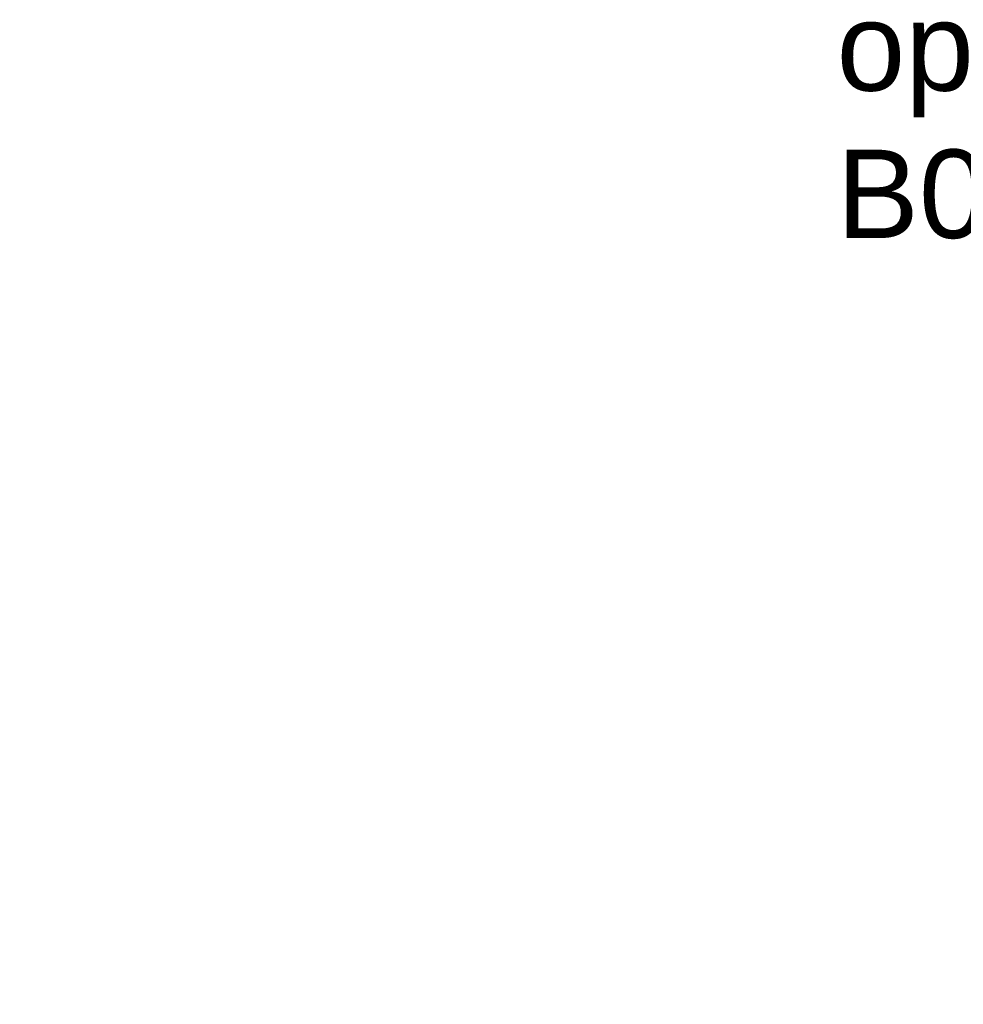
# Model space of a CAD drawing. Header units: metres. Extents: x 197741 to 197968, y 354060 to 354487.
# Tile 4 of 15: x 197885.17 to 197890.5, y 354060.25 to 354065.82. Entities that reach past the tile are written whole.
import ezdxf
from ezdxf import colors
from ezdxf.entities.mleader import LeaderData, LeaderLine
from ezdxf.math import Vec2, Vec3

# ---------------------------------------------------------------- set-up
doc = ezdxf.new("R2010")
doc.units = ezdxf.units.M
doc.layers.add('X-XX-AL-AANKLEDING-T25', color=7, linetype='Continuous', lineweight=25)
doc.styles.add('NLCS_ISO', font='arial.ttf')

msp = doc.modelspace()

# ---------------------------------------------------------------- leaders
at = {"layer": 'X-XX-AL-AANKLEDING-T25'}
ml = msp.add_multileader_mtext('Standard', dxfattribs=at)
ml.set_content('Nieuwe onderborden\\Pop bestaande flespaal;\\PB06 bord handhaven', color=256, style='NLCS_ISO')
ml.set_leader_properties()
ml.build(insert=Vec2(0, 0))
ml.multileader.update_dxf_attribs({"dogleg_length": 1.5623, "arrow_head_size": 0.5})
ctx = ml.context
ctx.base_point, ctx.char_height, ctx.arrow_head_size, ctx.landing_gap_size, ctx.plane_origin = Vec3(197889.286, 354066.4963), 0.5, 0.5, 0.5, Vec3(197836.7909, 354034.1236)
notes = []
notes.append((ctx, [(0, (1, 1, 0), (197887.7237, 354066.4963), (1, 0), 1.5623, [(0, [(197885.1665, 354068.8114)], 0, [])])]))
ctx.mtext.insert, ctx.mtext.flow_direction = Vec3(197889.786, 354066.7506), 5
for ctx, leaders in notes:
    for number, flags, end, landing, length, lines in leaders:
        leader = LeaderData()
        leader.index, (leader.has_last_leader_line, leader.has_dogleg_vector, leader.attachment_direction) = number, flags
        leader.last_leader_point, leader.dogleg_vector, leader.dogleg_length = Vec3(end), Vec3(landing), length
        for number, points, colour, breaks in lines:
            line = LeaderLine()
            line.index, line.vertices, line.color, line.breaks = number, Vec3.list(points), colors.encode_raw_color(colour), breaks
            leader.lines.append(line)
        ctx.leaders.append(leader)

doc.saveas('drawing.dxf')
